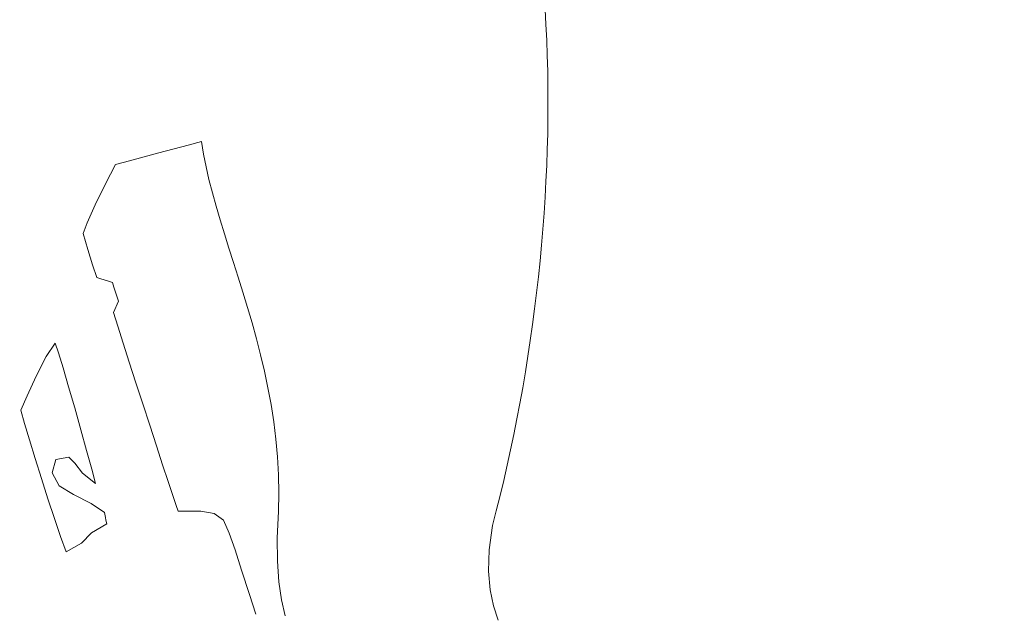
# Model space of a CAD drawing. Header units: millimetres. Extents: x -889849 to -835829, y 138522 to 158934.
# Tile 22 of 28: x -847186 to -846662, y 152730 to 153046. Entities that reach past the tile are written whole.
import ezdxf

# ---------------------------------------------------------------- set-up
doc = ezdxf.new("R2010")
doc.units = ezdxf.units.MM
doc.header["$XCLIPFRAME"] = 2
doc.linetypes.add('Tracejada', pattern=[6.35, 3.175, -3.175])
doc.layers.add('A-DETL-GENF', color=92, linetype='Continuous', lineweight=5)
doc.layers.add('G-ANNO-REFR', color=1, linetype='Tracejada', lineweight=5)
picture_1 = doc.add_image_def('image1.png', size_in_pixel=(1000, 904))
picture_2 = doc.add_image_def('image2.png', size_in_pixel=(1500, 1617))
picture_3 = doc.add_image_def('image3.png', size_in_pixel=(1556, 1639))

# ---------------------------------------------------------------- blocks, each defined once
blk = doc.blocks.new('CICLISTA DEFRENTE - CICLISTA DEFRENTE-3531129-CORTE ESQUEMÁTICO')
at = {"layer": 'A-DETL-GENF'}
for p, q in [((-846906.2, 153043.66), (-846906.68, 153051.8)), ((-846906.68, 153051.8), (-846906.2, 153043.66)), ((-846905.81, 153035.47), (-846906.2, 153043.66)), ((-846906.2, 153043.66), (-846905.81, 153035.47)), ((-846905.5, 153027.23), (-846905.81, 153035.47)), ((-846905.81, 153035.47), (-846905.5, 153027.23)), ((-846905.29, 153018.96), (-846905.5, 153027.23)), ((-846905.5, 153027.23), (-846905.29, 153018.96)), ((-846905.16, 153010.65), (-846905.29, 153018.96)), ((-846905.29, 153018.96), (-846905.16, 153010.65)), ((-846905.12, 153002.31), (-846905.16, 153010.65)), ((-846905.16, 153010.65), (-846905.12, 153002.31)), ((-846905.16, 152993.94), (-846905.12, 153002.31)), ((-846905.12, 153002.31), (-846905.16, 152993.94)), ((-846905.29, 152985.54), (-846905.16, 152993.94)), ((-846905.16, 152993.94), (-846905.29, 152985.54)), ((-846905.51, 152977.12), (-846905.29, 152985.54)), ((-846905.29, 152985.54), (-846905.51, 152977.12)), ((-847112.17, 152975.33), (-847096.57, 152979.47)), ((-847112.17, 152975.33), (-847096.57, 152979.47)), ((-847096.57, 152979.47), (-847089.49, 152981.34)), ((-847096.57, 152979.47), (-847089.49, 152981.34)), ((-847089.49, 152981.34), (-847088.43, 152974.73)), ((-847089.49, 152981.34), (-847088.43, 152974.73)), ((-847127.86, 152971.16), (-847112.17, 152975.33)), ((-847127.86, 152971.16), (-847112.17, 152975.33)), ((-847088.43, 152974.73), (-847087.09, 152968)), ((-847088.43, 152974.73), (-847087.09, 152968)), ((-846905.81, 152968.67), (-846905.51, 152977.12)), ((-846905.51, 152977.12), (-846905.81, 152968.67)), ((-847140.61, 152958.93), (-847135.17, 152969.17)), ((-847140.61, 152958.93), (-847135.17, 152969.17)), ((-847135.17, 152969.17), (-847127.86, 152971.16)), ((-847135.17, 152969.17), (-847127.86, 152971.16)), ((-847087.09, 152968), (-847085.5, 152961.12)), ((-847087.09, 152968), (-847085.5, 152961.12)), ((-846906.2, 152960.22), (-846905.81, 152968.67)), ((-846905.81, 152968.67), (-846906.2, 152960.22)), ((-847145.98, 152947.77), (-847140.61, 152958.93)), ((-847145.98, 152947.77), (-847140.61, 152958.93)), ((-847085.5, 152961.12), (-847083.7, 152954.11)), ((-847085.5, 152961.12), (-847083.7, 152954.11)), ((-846906.66, 152951.75), (-846906.2, 152960.22)), ((-846906.2, 152960.22), (-846906.66, 152951.75)), ((-847083.7, 152954.11), (-847081.7, 152946.97)), ((-847083.7, 152954.11), (-847081.7, 152946.97)), ((-846907.22, 152943.26), (-846906.66, 152951.75)), ((-846906.66, 152951.75), (-846907.22, 152943.26)), ((-847150.27, 152938.13), (-847145.98, 152947.77)), ((-847150.27, 152938.13), (-847145.98, 152947.77)), ((-847081.7, 152946.97), (-847079.54, 152939.68)), ((-847081.7, 152946.97), (-847079.54, 152939.68)), ((-846907.85, 152934.78), (-846907.22, 152943.26)), ((-846907.22, 152943.26), (-846907.85, 152934.78)), ((-847152.47, 152932.45), (-847150.27, 152938.13)), ((-847152.47, 152932.45), (-847150.27, 152938.13)), ((-847079.54, 152939.68), (-847077.26, 152932.26)), ((-847079.54, 152939.68), (-847077.26, 152932.26)), ((-847149.97, 152923.9), (-847152.47, 152932.45)), ((-847149.97, 152923.9), (-847152.47, 152932.45)), ((-846908.57, 152926.29), (-846907.85, 152934.78)), ((-846907.85, 152934.78), (-846908.57, 152926.29)), ((-847077.26, 152932.26), (-847074.88, 152924.7)), ((-847077.26, 152932.26), (-847074.88, 152924.7)), ((-847147.42, 152915.67), (-847149.97, 152923.9)), ((-847147.42, 152915.67), (-847149.97, 152923.9)), ((-847074.88, 152924.7), (-847072.43, 152917)), ((-847074.88, 152924.7), (-847072.43, 152917)), ((-846909.36, 152917.8), (-846908.57, 152926.29)), ((-846908.57, 152926.29), (-846909.36, 152917.8)), ((-847072.43, 152917), (-847069.95, 152909.17)), ((-847072.43, 152917), (-847069.95, 152909.17)), ((-846910.24, 152909.31), (-846909.36, 152917.8)), ((-846909.36, 152917.8), (-846910.24, 152909.31)), ((-847145.21, 152908.97), (-847147.42, 152915.67)), ((-847145.21, 152908.97), (-847147.42, 152915.67)), ((-847143.05, 152908.31), (-847145.21, 152908.97)), ((-847143.05, 152908.31), (-847145.21, 152908.97)), ((-847139.04, 152907.07), (-847143.05, 152908.31)), ((-847139.04, 152907.07), (-847143.05, 152908.31)), ((-847136.88, 152906.41), (-847139.04, 152907.07)), ((-847136.88, 152906.41), (-847139.04, 152907.07)), ((-847136.05, 152903.81), (-847136.88, 152906.41)), ((-847136.05, 152903.81), (-847136.88, 152906.41)), ((-847069.95, 152909.17), (-847067.46, 152901.19)), ((-847069.95, 152909.17), (-847067.46, 152901.19)), ((-846911.2, 152900.83), (-846910.24, 152909.31)), ((-846910.24, 152909.31), (-846911.2, 152900.83)), ((-847134.51, 152898.98), (-847136.05, 152903.81)), ((-847134.51, 152898.98), (-847136.05, 152903.81)), ((-847067.46, 152901.19), (-847064.99, 152893.07)), ((-847067.46, 152901.19), (-847064.99, 152893.07)), ((-847133.68, 152896.37), (-847134.51, 152898.98)), ((-847133.68, 152896.37), (-847134.51, 152898.98)), ((-847134.34, 152894.82), (-847133.68, 152896.37)), ((-847134.34, 152894.82), (-847133.68, 152896.37)), ((-846912.23, 152892.37), (-846911.2, 152900.83)), ((-846911.2, 152900.83), (-846912.23, 152892.37)), ((-847136.24, 152890.4), (-847135.58, 152891.95)), ((-847136.24, 152890.4), (-847135.58, 152891.95)), ((-847133.95, 152883.02), (-847136.24, 152890.4)), ((-847133.95, 152883.02), (-847136.24, 152890.4)), ((-847135.58, 152891.95), (-847134.34, 152894.82)), ((-847135.58, 152891.95), (-847134.34, 152894.82)), ((-847064.99, 152893.07), (-847062.58, 152884.8)), ((-847064.99, 152893.07), (-847062.58, 152884.8)), ((-846913.35, 152883.91), (-846912.23, 152892.37)), ((-846912.23, 152892.37), (-846913.35, 152883.91)), ((-847131.13, 152874.06), (-847133.95, 152883.02)), ((-847131.13, 152874.06), (-847133.95, 152883.02)), ((-847062.58, 152884.8), (-847060.26, 152876.39)), ((-847062.58, 152884.8), (-847060.26, 152876.39)), ((-846914.54, 152875.48), (-846913.35, 152883.91)), ((-846913.35, 152883.91), (-846914.54, 152875.48)), ((-847060.26, 152876.39), (-847058.06, 152867.84)), ((-847060.26, 152876.39), (-847058.06, 152867.84)), ((-846915.81, 152867.06), (-846914.54, 152875.48)), ((-846914.54, 152875.48), (-846915.81, 152867.06)), ((-847172.17, 152866.92), (-847167.41, 152873.96)), ((-847167.41, 152873.96), (-847172.17, 152866.92)), ((-847167.41, 152873.96), (-847165.62, 152868.87)), ((-847165.62, 152868.87), (-847167.41, 152873.96)), ((-847127.9, 152863.92), (-847131.13, 152874.06)), ((-847127.9, 152863.92), (-847131.13, 152874.06)), ((-847177.44, 152856.53), (-847172.17, 152866.92)), ((-847172.17, 152866.92), (-847177.44, 152856.53)), ((-847165.62, 152868.87), (-847163.14, 152860.87)), ((-847163.14, 152860.87), (-847165.62, 152868.87)), ((-847058.06, 152867.84), (-847056, 152859.15)), ((-847058.06, 152867.84), (-847056, 152859.15)), ((-846917.16, 152858.67), (-846915.81, 152867.06)), ((-846915.81, 152867.06), (-846917.16, 152858.67)), ((-847163.14, 152860.87), (-847160.17, 152850.82)), ((-847160.17, 152850.82), (-847163.14, 152860.87)), ((-847124.39, 152852.98), (-847127.9, 152863.92)), ((-847124.39, 152852.98), (-847127.9, 152863.92)), ((-847056, 152859.15), (-847054.12, 152850.31)), ((-847056, 152859.15), (-847054.12, 152850.31)), ((-847182.24, 152845.95), (-847177.44, 152856.53)), ((-847177.44, 152856.53), (-847182.24, 152845.95)), ((-846918.58, 152850.31), (-846917.16, 152858.67)), ((-846917.16, 152858.67), (-846918.58, 152850.31)), ((-847160.17, 152850.82), (-847156.95, 152839.56)), ((-847156.95, 152839.56), (-847160.17, 152850.82)), ((-847120.73, 152841.66), (-847124.39, 152852.98)), ((-847120.73, 152841.66), (-847124.39, 152852.98)), ((-847054.12, 152850.31), (-847052.44, 152841.32)), ((-847054.12, 152850.31), (-847052.44, 152841.32)), ((-846920.08, 152841.97), (-846918.58, 152850.31)), ((-846918.58, 152850.31), (-846920.08, 152841.97)), ((-847185.55, 152838.31), (-847182.24, 152845.95)), ((-847182.24, 152845.95), (-847185.55, 152838.31)), ((-847183.6, 152831.32), (-847185.55, 152838.31)), ((-847185.55, 152838.31), (-847183.6, 152831.32)), ((-847156.95, 152839.56), (-847153.68, 152827.93)), ((-847153.68, 152827.93), (-847156.95, 152839.56)), ((-847117.05, 152830.33), (-847120.73, 152841.66)), ((-847117.05, 152830.33), (-847120.73, 152841.66)), ((-847052.44, 152841.32), (-847051.01, 152832.19)), ((-847052.44, 152841.32), (-847051.01, 152832.19)), ((-846921.65, 152833.67), (-846920.08, 152841.97)), ((-846920.08, 152841.97), (-846921.65, 152833.67)), ((-846923.3, 152825.41), (-846921.65, 152833.67)), ((-846921.65, 152833.67), (-846923.3, 152825.41)), ((-847181.03, 152822.57), (-847183.6, 152831.32)), ((-847183.6, 152831.32), (-847181.03, 152822.57)), ((-847153.68, 152827.93), (-847150.6, 152816.77)), ((-847150.6, 152816.77), (-847153.68, 152827.93)), ((-847113.49, 152819.4), (-847117.05, 152830.33)), ((-847113.49, 152819.4), (-847117.05, 152830.33)), ((-847051.01, 152832.19), (-847049.85, 152822.91)), ((-847051.01, 152832.19), (-847049.85, 152822.91)), ((-847178.02, 152812.59), (-847181.03, 152822.57)), ((-847181.03, 152822.57), (-847178.02, 152812.59)), ((-847049.85, 152822.91), (-847048.98, 152813.48)), ((-847049.85, 152822.91), (-847048.98, 152813.48)), ((-846925.02, 152817.19), (-846923.3, 152825.41)), ((-846923.3, 152825.41), (-846925.02, 152817.19)), ((-847110.16, 152809.26), (-847113.49, 152819.4)), ((-847110.16, 152809.26), (-847113.49, 152819.4)), ((-846926.82, 152809.02), (-846925.02, 152817.19)), ((-846925.02, 152817.19), (-846926.82, 152809.02)), ((-847174.69, 152801.91), (-847178.02, 152812.59)), ((-847178.02, 152812.59), (-847174.69, 152801.91)), ((-847167.08, 152812), (-847168.88, 152804.98)), ((-847168.88, 152804.98), (-847167.08, 152812)), ((-847160.15, 152813.33), (-847167.08, 152812)), ((-847167.08, 152812), (-847160.15, 152813.33)), ((-847156.92, 152810.2), (-847160.15, 152813.33)), ((-847160.15, 152813.33), (-847156.92, 152810.2)), ((-847150.6, 152816.77), (-847147.91, 152806.93)), ((-847147.91, 152806.93), (-847150.6, 152816.77)), ((-847048.98, 152813.48), (-847048.45, 152803.9)), ((-847048.98, 152813.48), (-847048.45, 152803.9)), ((-847152.78, 152804.79), (-847156.92, 152810.2)), ((-847156.92, 152810.2), (-847152.78, 152804.79)), ((-847147.91, 152806.93), (-847145.85, 152799.24)), ((-847145.85, 152799.24), (-847147.91, 152806.93)), ((-847107.21, 152800.31), (-847110.16, 152809.26)), ((-847107.21, 152800.31), (-847110.16, 152809.26)), ((-846928.68, 152800.89), (-846926.82, 152809.02)), ((-846926.82, 152809.02), (-846928.68, 152800.89)), ((-847171.22, 152791.07), (-847174.69, 152801.91)), ((-847174.69, 152801.91), (-847171.22, 152791.07)), ((-847168.88, 152804.98), (-847165.27, 152797.96)), ((-847165.27, 152797.96), (-847168.88, 152804.98)), ((-847145.85, 152799.24), (-847152.78, 152804.79)), ((-847152.78, 152804.79), (-847145.85, 152799.24)), ((-847048.45, 152803.9), (-847048.28, 152794.18)), ((-847048.45, 152803.9), (-847048.28, 152794.18)), ((-847165.27, 152797.96), (-847157.6, 152793.41)), ((-847157.6, 152793.41), (-847165.27, 152797.96)), ((-847104.76, 152792.93), (-847107.21, 152800.31)), ((-847104.76, 152792.93), (-847107.21, 152800.31)), ((-846930.62, 152792.81), (-846928.68, 152800.89)), ((-846928.68, 152800.89), (-846930.62, 152792.81)), ((-847167.75, 152780.61), (-847171.22, 152791.07)), ((-847171.22, 152791.07), (-847167.75, 152780.61)), ((-847157.6, 152793.41), (-847148.26, 152788.71)), ((-847148.26, 152788.71), (-847157.6, 152793.41)), ((-847102.93, 152787.54), (-847104.76, 152792.93)), ((-847102.93, 152787.54), (-847104.76, 152792.93)), ((-847048.28, 152794.18), (-847048.5, 152784.3)), ((-847048.28, 152794.18), (-847048.5, 152784.3)), ((-846932.63, 152784.79), (-846930.62, 152792.81)), ((-846930.62, 152792.81), (-846932.63, 152784.79)), ((-847148.26, 152788.71), (-847141.15, 152783.87)), ((-847141.15, 152783.87), (-847148.26, 152788.71)), ((-847101.87, 152784.51), (-847102.93, 152787.54)), ((-847101.87, 152784.51), (-847102.93, 152787.54)), ((-847164.44, 152771.06), (-847167.75, 152780.61)), ((-847167.75, 152780.61), (-847164.44, 152771.06)), ((-847141.15, 152783.87), (-847140.53, 152781.13)), ((-847140.53, 152781.13), (-847141.15, 152783.87)), ((-847140.53, 152781.13), (-847140.34, 152779.78)), ((-847140.34, 152779.78), (-847140.53, 152781.13)), ((-847089.83, 152784.62), (-847101.87, 152784.51)), ((-847089.83, 152784.62), (-847101.87, 152784.51)), ((-847082.67, 152783.26), (-847089.83, 152784.62)), ((-847082.67, 152783.26), (-847089.83, 152784.62)), ((-847077.75, 152779.81), (-847082.67, 152783.26)), ((-847077.75, 152779.81), (-847082.67, 152783.26)), ((-847048.5, 152784.3), (-847049.19, 152770.32)), ((-847048.5, 152784.3), (-847049.19, 152770.32)), ((-846934.72, 152776.83), (-846932.63, 152784.79)), ((-846932.63, 152784.79), (-846934.72, 152776.83)), ((-847139.87, 152777.89), (-847148.02, 152773.02)), ((-847148.02, 152773.02), (-847139.87, 152777.89)), ((-847140.34, 152779.78), (-847139.87, 152777.89)), ((-847139.87, 152777.89), (-847140.34, 152779.78)), ((-847074.68, 152772.83), (-847077.75, 152779.81)), ((-847074.68, 152772.83), (-847077.75, 152779.81)), ((-846936.39, 152763.92), (-846934.72, 152776.83)), ((-846934.72, 152776.83), (-846936.39, 152763.92)), ((-847161.43, 152762.95), (-847164.44, 152771.06)), ((-847164.44, 152771.06), (-847161.43, 152762.95)), ((-847148.02, 152773.02), (-847153.28, 152767.54)), ((-847153.28, 152767.54), (-847148.02, 152773.02)), ((-847071.61, 152763.96), (-847074.68, 152772.83)), ((-847071.61, 152763.96), (-847074.68, 152772.83)), ((-847049.19, 152770.32), (-847049.08, 152757.92)), ((-847049.19, 152770.32), (-847049.08, 152757.92)), ((-847153.28, 152767.54), (-847161.43, 152762.95)), ((-847161.43, 152762.95), (-847153.28, 152767.54)), ((-847068.14, 152753.1), (-847071.61, 152763.96)), ((-847068.14, 152753.1), (-847071.61, 152763.96)), ((-846936.73, 152752.61), (-846936.39, 152763.92)), ((-846936.39, 152763.92), (-846936.73, 152752.61)), ((-847049.08, 152757.92), (-847048.28, 152746.95)), ((-847049.08, 152757.92), (-847048.28, 152746.95)), ((-847063.87, 152740.11), (-847068.14, 152753.1)), ((-847063.87, 152740.11), (-847068.14, 152753.1)), ((-846935.93, 152742.73), (-846936.73, 152752.61)), ((-846936.73, 152752.61), (-846935.93, 152742.73)), ((-847048.28, 152746.95), (-847046.88, 152737.28)), ((-847048.28, 152746.95), (-847046.88, 152737.28)), ((-847060.51, 152729.61), (-847063.87, 152740.11)), ((-847060.51, 152729.61), (-847063.87, 152740.11)), ((-846934.18, 152734.1), (-846935.93, 152742.73)), ((-846935.93, 152742.73), (-846934.18, 152734.1)), ((-847046.88, 152737.28), (-847044.98, 152728.75)), ((-847046.88, 152737.28), (-847044.98, 152728.75)), ((-846931.67, 152726.54), (-846934.18, 152734.1)), ((-846934.18, 152734.1), (-846931.67, 152726.54))]:
    blk.add_line(p, q, dxfattribs=at)

msp = doc.modelspace()

# ---------------------------------------------------------------- block references
at = {"layer": 'A-DETL-GENF'}
msp.add_blockref('CICLISTA DEFRENTE - CICLISTA DEFRENTE-3531129-CORTE ESQUEMÁTICO', (0, 0), dxfattribs=at)

# ---------------------------------------------------------------- pictures from other files: only their frames are drawn
at = {"layer": 'G-ANNO-REFR'}
image = msp.add_image(picture_2, insert=(-859192.805, 149714.929), size_in_units=(3710.145, 4000), dxfattribs=at)
image.set_boundary_path([(-12394.1066, 3896.72595), (-12394.1066, -2110.20276), (8283.3573, -2110.20276), (8283.3573, 3896.72595), (-12394.1066, 3896.72595)])
image.dxf.flags = 15
image = msp.add_image(picture_3, insert=(-863762.244, 147854.607), size_in_units=(6644.068, 7000), dxfattribs=at)
image.set_boundary_path([(-6109.3023, 2523.84313), (-6109.3023, -955.38866), (5868.36992, -955.38866), (5868.36992, 2523.84313), (-6109.3023, 2523.84313)])
image.dxf.flags = 15
image = msp.add_image(picture_3, insert=(-850069.344, 151295.254), size_in_units=(7536.06, 7939.778), dxfattribs=at)
image.set_boundary_path([(-8213.41235, 3129.35945), (-8213.41235, 61.94086), (2346.5436, 61.94086), (2346.5436, 3129.35945), (-8213.41235, 3129.35945)])
image.dxf.flags = 15
image = msp.add_image(picture_1, insert=(-857742.682, 150345.417), size_in_units=(5528, 5000), dxfattribs=at)
image.set_boundary_path([(-5807.90124, 2037.59494), (-5807.90124, -648.99185), (3443.9545, -648.99185), (3443.9545, 2037.59494), (-5807.90124, 2037.59494)])
image.dxf.flags = 15

doc.saveas('drawing.dxf')
